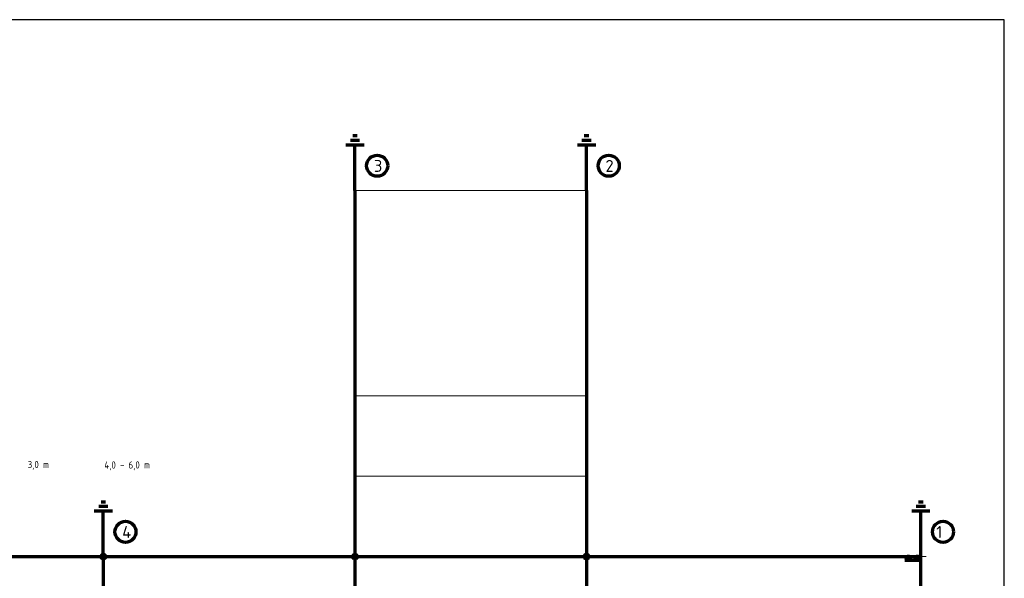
# Model space of a CAD drawing. Header units: metres. Extents: x 1211276 to 1295276, y 136379 to 195859.
# Tile 7 of 7: x 1252246 to 1295276, y 171446 to 195859. Entities that reach past the tile are written whole.
import ezdxf

# ---------------------------------------------------------------- set-up
doc = ezdxf.new("R2010")
doc.units = ezdxf.units.M
doc.header["$LTSCALE"] = 100
doc.layers.add('910-tenka', color=4, linetype='Continuous', lineweight=15)
doc.layers.add('Z-SDRUŽENÁ', color=6, linetype='Continuous', lineweight=70)
doc.layers.add('Z-VYPÍNAČE', color=2, linetype='Continuous')
doc.styles.add('ISOCPEUR', font='isocpeur.ttf')
doc.styles.add('ISOCPEUR_10', font='isocpeur.ttf', dxfattribs={"width": 0.9})

# ---------------------------------------------------------------- blocks, each defined once
blk = doc.blocks.new('ZEM')
at = {"layer": 'Z-SDRUŽENÁ'}
for p, q in [((15313, -1864856), (15313, -1864456)), ((15513, -1865056), (15513, -1864256)), ((15113, -1864756), (15113, -1864556)), ((17513, -1864656), (15513, -1864656))]:
    blk.add_line(p, q, dxfattribs=at)
blk = doc.blocks.new('gh')
at = {"layer": 'Z-SDRUŽENÁ'}
h = blk.add_hatch(color=256, dxfattribs=at)
h.dxf.hatch_style = 1
edge = h.paths.add_edge_path()
edge.add_arc((5187, 26685), 100, 0, 360)
h = blk.add_hatch(color=256, dxfattribs=at)
h.dxf.hatch_style = 1
edge = h.paths.add_edge_path()
edge.add_arc((5187, 26285), 100, 0, 360)
for p, q in [((5112, 26135), (5112, 26835)), ((5262, 26135), (5262, 26835))]:
    blk.add_line(p, q, dxfattribs=at)
for centre in [(5187, 26685), (5187, 26285)]:
    blk.add_circle(centre, 100, dxfattribs=at)

msp = doc.modelspace()

# ---------------------------------------------------------------- hatches: boundary and pattern name
at = {"layer": 'Z-SDRUŽENÁ'}
h = msp.add_hatch(color=256, dxfattribs=at)
h.dxf.hatch_style = 1
edge = h.paths.add_edge_path()
edge.add_arc((1255898.9, 172394), 100, 0, 360)
h = msp.add_hatch(color=256, dxfattribs=at)
h.dxf.hatch_style = 1
edge = h.paths.add_edge_path()
edge.add_arc((1266898.9, 172394), 100, 0, 360)
h = msp.add_hatch(color=256, dxfattribs=at)
h.dxf.hatch_style = 1
edge = h.paths.add_edge_path()
edge.add_arc((1277018.9, 172394), 100, 0, 360)

# ---------------------------------------------------------------- linework, layer by layer
for p, q in [((1295276.4, 195859.5), (1211276.4, 195859.5)), ((1295276.4, 166119.5), (1295276.4, 195859.5))]:
    msp.add_line(p, q)
at = {"layer": '910-tenka', "color": 7}
for p, q in [((1266898.9, 179424), (1277018.9, 179424)), ((1266898.9, 179424), (1266898.9, 172394)), ((1266898.9, 175909), (1277018.9, 175909)), ((1215108.9, 172394), (1291858.8, 172394))]:
    msp.add_line(p, q, dxfattribs=at)
msp.add_lwpolyline([(1266898.9, 188394), (1277018.9, 188394), (1277018.9, 172394), (1266898.9, 172394)], close=True, dxfattribs=at)
at = {"layer": 'Z-SDRUŽENÁ'}
for p, q in [((1266898.9, 188394), (1266898.9, 172394)), ((1277018.9, 188394), (1277018.9, 172394)), ((1224178.9, 172394), (1291628.9, 172394)), ((1255898.9, 172394), (1255898.9, 166764)), ((1266898.9, 172394), (1266898.9, 166764)), ((1277018.9, 172394), (1277018.9, 166764)), ((1291628.9, 166764), (1291628.9, 172394))]:
    msp.add_line(p, q, dxfattribs=at)
at = {"layer": 'Z-SDRUŽENÁ', "color": 7}
for centre in [(1267867.8, 189477.5), (1277987.8, 189477.5), (1256867.8, 173477.5), (1292597.7, 173477.5)]:
    msp.add_circle(centre, 459.9, dxfattribs=at)
at = {"layer": 'Z-SDRUŽENÁ'}
for centre in [(1255898.9, 172394), (1266898.9, 172394), (1277018.9, 172394)]:
    msp.add_circle(centre, 100, dxfattribs=at)

# ---------------------------------------------------------------- block references
at = {"layer": 'Z-SDRUŽENÁ', "rotation": 270}
for name, p in [('ZEM', (3131555, 205907)), ('ZEM', (3141675, 205907)), ('ZEM', (3120555, 189907)), ('ZEM', (3156284.9, 189907)), ('gh', (1264793.6, 177505.6))]:
    msp.add_blockref(name, p, dxfattribs=at)

# ---------------------------------------------------------------- texts
at = {"layer": 'Z-VYPÍNAČE', "style": 'ISOCPEUR'}
for s, p in [('3', (1267726.6, 189207.9)), ('2', (1277846.6, 189207.9)), ('4', (1256726.6, 173207.9)), ('1', (1292303.9, 173207.9))]:
    msp.add_text(s, height=522.8, rotation=0.15, dxfattribs=at).set_placement(p)
at = {"layer": 'Z-VYPÍNAČE', "width": 7381.385, "attachment_point": 3, "rotation": 0.15, "style": 'ISOCPEUR_10'}
for s, insert, char_height in [('3,0 m', (1253526.7, 176576.5), 313.71), ('4,0 - 6,0 m', (1257939.4, 176557.9), 313.706)]:
    msp.add_mtext(s, dxfattribs=dict(at, insert=insert, char_height=char_height))

doc.saveas('drawing.dxf')
